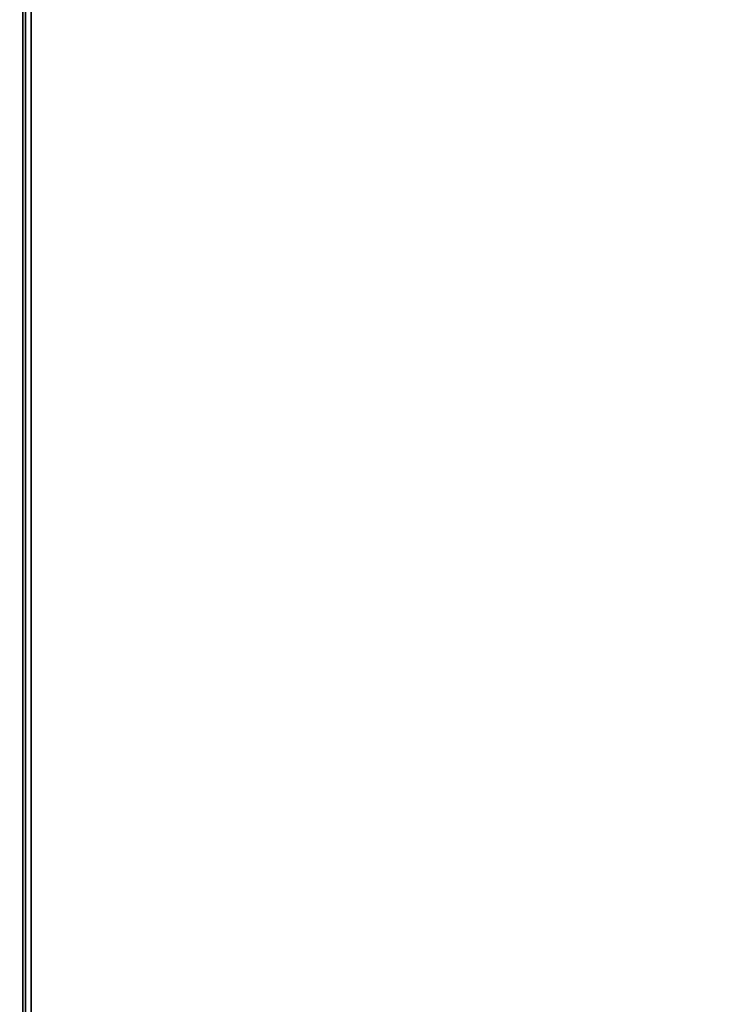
# Model space of a CAD drawing. Header units: millimetres. Extents: x 5 to 415, y 5 to 292.
# Tile 14 of 37: x 194 to 219, y 118 to 154. Entities that reach past the tile are written whole.
import ezdxf

# ---------------------------------------------------------------- set-up
doc = ezdxf.new("R2010")
doc.units = ezdxf.units.MM
doc.layers.add('Sichtbar (ISO)', color=7, linetype='Continuous', lineweight=35)
doc.layers.add('Symbol (ISO)', color=7, linetype='Continuous', lineweight=25)
doc.styles.add('Notiztext (ISO)', font='isocpeur.ttf')
doc.dimstyles.new('Standard - Methode 1b (ISO)$7', dxfattribs={"dimtxt": 3.5, "dimasz": 2.5, "dimexe": 2, "dimexo": 0, "dimgap": 0.762, "dimtad": 1, "dimtoh": 1, "dimrnd": 1e-08, "dimdsep": 46, "dimtxsty": 'Notiztext (ISO)', "dimcen": 0.09, "dimdle": 10, "dimclrd": 256, "dimclre": 256, "dimclrt": 256, "dimazin": 2, "dimtfac": 1, "dimtmove": 0, "dimatfit": 3, "dimfxl": 1, "dimtolj": 1, "dimlwd": -1, "dimlwe": -1, "dimarcsym": 0})

msp = doc.modelspace()

# ---------------------------------------------------------------- linework, layer by layer
at = {"layer": 'Sichtbar (ISO)'}
for p, q in [((193.83831693, 169.61777435), (193.83831693, 112.42646334)), ((193.93831693, 112.37711885), (193.93831693, 169.66711885)), ((194.13831693, 169.66711885), (194.13831693, 112.37711885))]:
    msp.add_line(p, q, dxfattribs=at)

# ---------------------------------------------------------------- leaders
at = {"layer": 'Symbol (ISO)', "annotation_type": 0, "has_hookline": 1, "hookline_direction": 1, "text_width": 48.29999765}
msp.add_leader([(241.15576932, 141.02211885), (220.892268, 98.67770788), (218.392268, 98.67770788)], dimstyle='Standard - Methode 1b (ISO)$7', override={"dimtad": 0}, dxfattribs=at)

doc.saveas('drawing.dxf')
